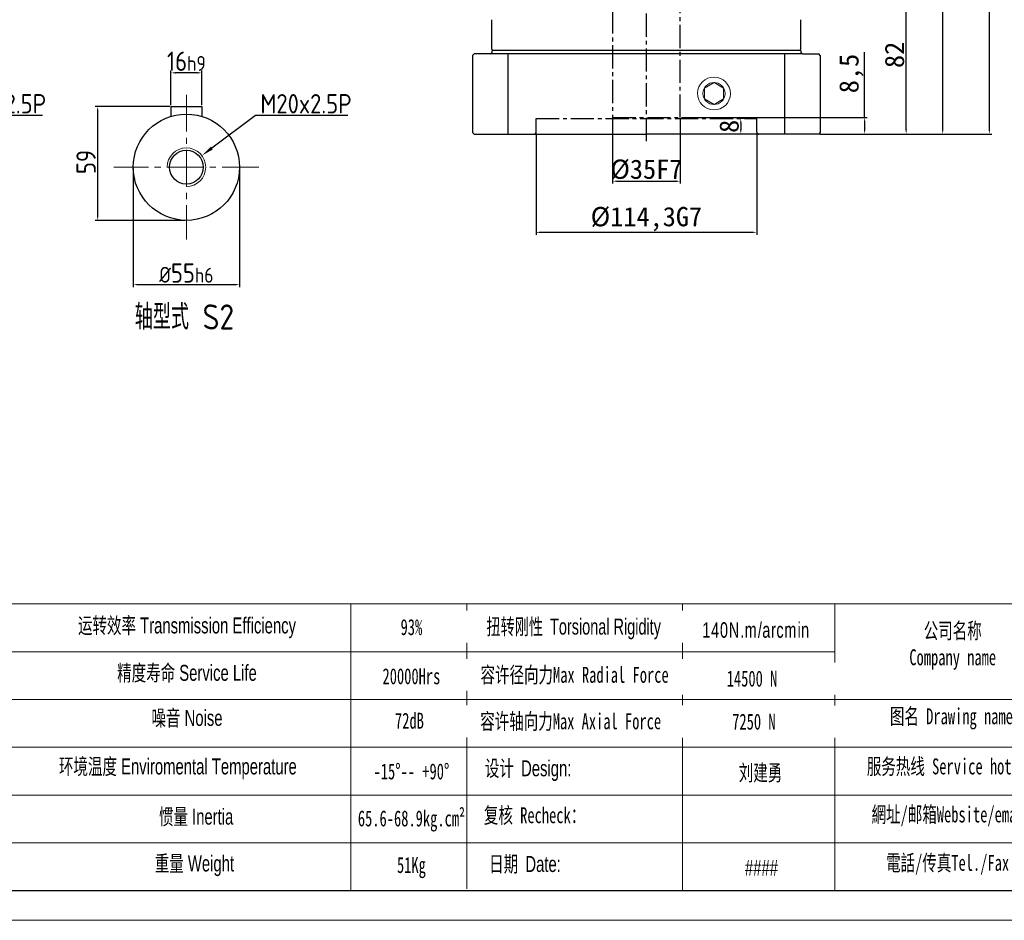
# Model space of a CAD drawing. Header units: millimetres. Extents: x 2026 to 3324, y 344 to 1261.
# Tile 2 of 7: x 2487 to 2997, y 344 to 810. Entities that reach past the tile are written whole.
import ezdxf

# ---------------------------------------------------------------- set-up
doc = ezdxf.new("R2010")
doc.units = ezdxf.units.MM
doc.linetypes.add('CENTER2', pattern=[28.575, 19.05, -3.175, 3.175, -3.175])
doc.linetypes.add('点画线', pattern=[18, 12, -2, 2, -2])
for name, color, linetype in [('6文字层', 3, 'Continuous'), ('7中心线层', 7, '点画线'), ('标注线', 7, 'Continuous')]:
    doc.layers.add(name, color=color, linetype=linetype)
for name, color, linetype, lineweight in [('SLD-0', 7, 'Continuous', 18), ('中心线', 230, 'CENTER2', 18), ('图框_外框线', 7, 'Continuous', 18), ('粗实线', 7, 'Continuous', 40), ('细实线', 211, 'Continuous', 18)]:
    doc.layers.add(name, color=color, linetype=linetype, lineweight=lineweight)
doc.styles.add('工程字', font='gbenor.shx', dxfattribs={"bigfont": 'gbcbig.shx'})
doc.styles.add('标准', font='arial.ttf', dxfattribs={"width": 0.667})
doc.dimstyles.new('DIMSTYLE_17', dxfattribs={"dimtxt": 8, "dimasz": 12, "dimexe": 0.18, "dimexo": 1, "dimgap": 1, "dimtad": 1, "dimtih": 1, "dimtoh": 1, "dimdec": 3, "dimdsep": 46, "dimtxsty": 'Standard', "dimblk": '_FILLED', "dimblk1": '_FILLED', "dimblk2": '_FILLED', "dimcen": 0.09, "dimadec": 0, "dimazin": 0, "dimtol": 1, "dimtp": 0.1, "dimtm": 0.1, "dimtfac": 0.7, "dimtdec": 3, "dimtofl": 0, "dimtmove": 0, "dimatfit": 3, "dimldrblk": '_FILLED', "dimfxl": 1, "dimtolj": 1, "dimarcsym": 0})
doc.dimstyles.new('ISO-25', dxfattribs={"dimtxt": 2.5, "dimasz": 2.5, "dimexe": 1.25, "dimexo": 0.625, "dimtad": 1, "dimtxsty": 'Standard', "dimcen": 2.5, "dimadec": 0, "dimazin": 0, "dimtfac": 1, "dimtmove": 0, "dimatfit": 3, "dimfxl": 1, "dimarcsym": 0})

# ---------------------------------------------------------------- blocks, each defined once
blk = doc.blocks.new('*D9')
at = {"layer": '6文字层', "color": 0, "lineweight": -2}
for p, q in [((2812.24, 964.62), (2966.31, 964.62)), ((2965.06, 753.12), (2965.06, 962.12)), ((2901.44, 750.62), (2966.31, 750.62))]:
    blk.add_line(p, q, dxfattribs=at)
at = {"layer": '6文字层', "color": 0}
for points in [[(2965.47, 962.12), (2964.64, 962.12), (2965.06, 964.62)], [(2964.64, 753.12), (2965.47, 753.12), (2965.06, 750.62)]]:
    blk.add_solid(points, dxfattribs=at)
at = {"layer": 'Defpoints', "color": 0}
for p in [(2811.62, 964.62), (2965.06, 964.62), (2900.82, 750.62)]:
    blk.add_point(p, dxfattribs=at)
at = {"layer": '6文字层', "color": 0, "insert": (2959.06, 857.62), "char_height": 10, "attachment_point": 5, "rotation": 90}
blk.add_mtext('214', dxfattribs=at)
blk = doc.blocks.new('*D10')
at = {"layer": '6文字层', "color": 0, "lineweight": -2}
for p, q in [((2754.47, 750.99), (2754.47, 698.51)), ((2868.77, 750.99), (2868.77, 698.51)), ((2756.97, 699.76), (2866.27, 699.76))]:
    blk.add_line(p, q, dxfattribs=at)
at = {"layer": '6文字层', "color": 0}
for points in [[(2756.97, 700.18), (2756.97, 699.35), (2754.47, 699.76)], [(2866.27, 699.35), (2866.27, 700.18), (2868.77, 699.76)]]:
    blk.add_solid(points, dxfattribs=at)
at = {"layer": 'Defpoints', "color": 0}
for p in [(2754.47, 751.62), (2868.77, 751.62), (2868.77, 699.76)]:
    blk.add_point(p, dxfattribs=at)
at = {"layer": '6文字层', "color": 0, "insert": (2811.62, 706.6), "char_height": 10, "attachment_point": 5}
blk.add_mtext('%%c114,3{}{G7{\\H0.7x;}{}}', dxfattribs=at)
blk = doc.blocks.new('*D11')
at = {"layer": '6文字层', "color": 0, "lineweight": -2}
for p, q in [((2794.12, 758.49), (2794.12, 724.97)), ((2829.12, 758.49), (2829.12, 724.97)), ((2796.62, 726.22), (2826.62, 726.22))]:
    blk.add_line(p, q, dxfattribs=at)
at = {"layer": '6文字层', "color": 0}
for points in [[(2796.62, 726.64), (2796.62, 725.8), (2794.12, 726.22)], [(2826.62, 725.8), (2826.62, 726.64), (2829.12, 726.22)]]:
    blk.add_solid(points, dxfattribs=at)
at = {"layer": 'Defpoints', "color": 0}
for p in [(2794.12, 759.12), (2829.12, 759.12), (2829.12, 726.22)]:
    blk.add_point(p, dxfattribs=at)
at = {"layer": '6文字层', "color": 0, "insert": (2811.62, 732.22), "char_height": 10, "attachment_point": 5}
blk.add_mtext('%%c35{}{F7{\\H0.7x;}{}}', dxfattribs=at)
blk = doc.blocks.new('*D12')
at = {"layer": '6文字层', "color": 0, "lineweight": -2}
for p, q in [((2829.74, 832.62), (2947.38, 832.62)), ((2946.13, 753.12), (2946.13, 830.12)), ((2901.44, 750.62), (2947.38, 750.62))]:
    blk.add_line(p, q, dxfattribs=at)
at = {"layer": '6文字层', "color": 0}
for points in [[(2946.54, 830.12), (2945.71, 830.12), (2946.13, 832.62)], [(2945.71, 753.12), (2946.54, 753.12), (2946.13, 750.62)]]:
    blk.add_solid(points, dxfattribs=at)
at = {"layer": 'Defpoints', "color": 0}
for p in [(2829.12, 832.62), (2946.13, 832.62), (2900.82, 750.62)]:
    blk.add_point(p, dxfattribs=at)
at = {"layer": '6文字层', "color": 0, "insert": (2940.13, 791.62), "char_height": 10, "attachment_point": 5, "rotation": 90}
blk.add_mtext('82', dxfattribs=at)
blk = doc.blocks.new('*D13')
at = {"layer": '6文字层', "color": 0, "lineweight": -2}
for p, q in [((2862.47, 758.62), (2859.24, 758.62)), ((2860.49, 756.12), (2860.49, 753.12)), ((2862.47, 750.62), (2859.24, 750.62))]:
    blk.add_line(p, q, dxfattribs=at)
at = {"layer": '6文字层', "color": 0}
for points in [[(2860.91, 756.12), (2860.07, 756.12), (2860.49, 758.62)], [(2860.07, 753.12), (2860.91, 753.12), (2860.49, 750.62)]]:
    blk.add_solid(points, dxfattribs=at)
at = {"layer": 'Defpoints', "color": 0}
for p in [(2863.09, 758.62), (2860.49, 750.62), (2863.09, 750.62)]:
    blk.add_point(p, dxfattribs=at)
at = {"layer": '6文字层', "color": 0, "insert": (2854.49, 754.62), "char_height": 10, "attachment_point": 5, "rotation": 90}
blk.add_mtext('8', dxfattribs=at)
blk = doc.blocks.new('*D40')
at = {"layer": '6文字层', "color": 0, "lineweight": -2}
for p, q in [((2774.68, 1063.62), (2990.44, 1063.62)), ((2989.19, 753.12), (2989.19, 1061.12)), ((2901.44, 750.62), (2990.44, 750.62))]:
    blk.add_line(p, q, dxfattribs=at)
at = {"layer": '6文字层', "color": 0}
for points in [[(2989.6, 1061.12), (2988.77, 1061.12), (2989.19, 1063.62)], [(2988.77, 753.12), (2989.6, 753.12), (2989.19, 750.62)]]:
    blk.add_solid(points, dxfattribs=at)
at = {"layer": 'Defpoints', "color": 0}
for p in [(2774.05, 1063.62), (2989.19, 1063.62), (2900.82, 750.62)]:
    blk.add_point(p, dxfattribs=at)
at = {"layer": '6文字层', "color": 0, "insert": (2983.19, 907.12), "char_height": 10, "attachment_point": 5, "rotation": 90}
blk.add_mtext('313', dxfattribs=at)
blk = doc.blocks.new('*D41')
at = {"layer": '6文字层', "color": 0, "lineweight": -2}
for p, q in [((2565.41, 765.59), (2565.41, 783.57)), ((2578.91, 782.32), (2567.91, 782.32)), ((2581.41, 765.59), (2581.41, 783.57))]:
    blk.add_line(p, q, dxfattribs=at)
at = {"layer": '6文字层', "color": 0}
for points in [[(2567.91, 782.73), (2567.91, 781.9), (2565.41, 782.32)], [(2578.91, 781.9), (2578.91, 782.73), (2581.41, 782.32)]]:
    blk.add_solid(points, dxfattribs=at)
at = {"layer": 'Defpoints', "color": 0}
for p in [(2565.41, 782.32), (2565.41, 764.97), (2581.41, 764.97)]:
    blk.add_point(p, dxfattribs=at)
at = {"layer": '6文字层', "color": 0, "insert": (2573.41, 788.32), "char_height": 10, "attachment_point": 5, "style": '工程字'}
blk.add_mtext('{16{\\H0.7727x;h9}}', dxfattribs=at)
blk = doc.blocks.new('*D42')
at = {"layer": '6文字层', "color": 0, "lineweight": -2}
for p, q in [((2545.91, 732.84), (2545.91, 671.45)), ((2600.91, 732.84), (2600.91, 671.45)), ((2548.41, 672.7), (2598.41, 672.7))]:
    blk.add_line(p, q, dxfattribs=at)
at = {"layer": '6文字层', "color": 0}
for points in [[(2548.41, 673.12), (2548.41, 672.28), (2545.91, 672.7)], [(2598.41, 672.28), (2598.41, 673.12), (2600.91, 672.7)]]:
    blk.add_solid(points, dxfattribs=at)
at = {"layer": 'Defpoints', "color": 0}
for p in [(2545.91, 733.47), (2600.91, 733.47), (2600.91, 672.7)]:
    blk.add_point(p, dxfattribs=at)
at = {"layer": '6文字层', "color": 0, "insert": (2573.41, 678.7), "char_height": 10, "attachment_point": 5, "style": '工程字'}
blk.add_mtext('{{\\H0.8182x;%%C}55{\\H0.7727x;h6}}', dxfattribs=at)
blk = doc.blocks.new('*D43')
at = {"layer": '6文字层', "color": 0, "lineweight": -2}
for p, q in [((2564.79, 764.97), (2526.21, 764.97)), ((2527.46, 762.47), (2527.46, 708.47)), ((2572.79, 705.97), (2526.21, 705.97))]:
    blk.add_line(p, q, dxfattribs=at)
at = {"layer": '6文字层', "color": 0}
for points in [[(2527.88, 762.47), (2527.05, 762.47), (2527.46, 764.97)], [(2527.05, 708.47), (2527.88, 708.47), (2527.46, 705.97)]]:
    blk.add_solid(points, dxfattribs=at)
at = {"layer": 'Defpoints', "color": 0}
for p in [(2565.41, 764.97), (2527.46, 705.97), (2573.41, 705.97)]:
    blk.add_point(p, dxfattribs=at)
at = {"layer": '6文字层', "color": 0, "insert": (2521.46, 736.17), "char_height": 10, "attachment_point": 5, "rotation": 90, "style": '工程字'}
blk.add_mtext('59', dxfattribs=at)
blk = doc.blocks.new('_FILLED')
at = {"color": 0, "linetype": 'ByBlock'}
blk.add_solid([(0, 0), (-1, 0.133), (-1, -0.133)], dxfattribs=at)
blk = doc.blocks.new('*D44')
at = {"layer": '6文字层', "color": 0, "linetype": 'Continuous', "lineweight": -2}
for p, q in [((2609.15, 760.31), (2586.61, 743.38)), ((2657.03, 760.31), (2609.15, 760.31)), ((2573.32, 733.47), (2573.5, 733.47)), ((2573.41, 733.38), (2573.41, 733.56))]:
    blk.add_line(p, q, dxfattribs=at)
at = {"layer": 'Defpoints', "color": 0}
for p in [(2581.41, 739.47), (2565.42, 727.46)]:
    blk.add_point(p, dxfattribs=at)
at = {"layer": '6文字层', "color": 0, "lineweight": -2, "xscale": 6.5, "yscale": 6.5, "zscale": 6.5, "rotation": 216.9078532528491}
blk.add_blockref('_FILLED', (2581.41, 739.47), dxfattribs=at)
at = {"layer": '6文字层', "color": 0, "insert": (2635.37, 766.31), "char_height": 10, "attachment_point": 5, "style": '工程字'}
blk.add_mtext('\\A1;M20x2.5P', dxfattribs=at)
blk = doc.blocks.new('*D46')
at = {"layer": '6文字层', "color": 0, "linetype": 'Continuous', "lineweight": -2}
for p, q in [((2450.95, 760.31), (2428.41, 743.38)), ((2498.84, 760.31), (2450.95, 760.31)), ((2415.13, 733.47), (2415.31, 733.47)), ((2415.22, 733.38), (2415.22, 733.56))]:
    blk.add_line(p, q, dxfattribs=at)
at = {"layer": 'Defpoints', "color": 0}
for p in [(2423.21, 739.47), (2407.22, 727.46)]:
    blk.add_point(p, dxfattribs=at)
at = {"layer": '6文字层', "color": 0, "lineweight": -2, "xscale": 6.5, "yscale": 6.5, "zscale": 6.5, "rotation": 216.9078532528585}
blk.add_blockref('_FILLED', (2423.21, 739.47), dxfattribs=at)
at = {"layer": '6文字层', "color": 0, "insert": (2477.17, 766.31), "char_height": 10, "attachment_point": 5, "style": '工程字'}
blk.add_mtext('\\A1;M20x2.5P', dxfattribs=at)
blk = doc.blocks.new('*D47')
at = {"layer": '6文字层', "color": 0, "lineweight": -2}
for p, q in [((2924.6, 759.12), (2924.6, 792.94)), ((2829.74, 759.12), (2925.85, 759.12)), ((2924.6, 756.62), (2924.6, 753.12)), ((2901.44, 750.62), (2925.85, 750.62))]:
    blk.add_line(p, q, dxfattribs=at)
at = {"layer": '6文字层', "color": 0}
for points in [[(2925.02, 756.62), (2924.18, 756.62), (2924.6, 759.12)], [(2924.18, 753.12), (2925.02, 753.12), (2924.6, 750.62)]]:
    blk.add_solid(points, dxfattribs=at)
at = {"layer": 'Defpoints', "color": 0}
for p in [(2829.12, 759.12), (2900.82, 750.62), (2924.6, 750.62)]:
    blk.add_point(p, dxfattribs=at)
at = {"layer": '6文字层', "color": 0, "insert": (2917.76, 781.97), "char_height": 10, "attachment_point": 5, "rotation": 90}
blk.add_mtext('8,5', dxfattribs=at)

msp = doc.modelspace()

# ---------------------------------------------------------------- linework, layer by layer
at = {"layer": '7中心线层'}
for p, q in [((2811.6198, 746.9618), (2811.6198, 964.6177)), ((2794.1198, 832.6177), (2794.1198, 759.1177)), ((2829.1198, 759.1177), (2829.1198, 832.6177)), ((2754.4698, 751.6177), (2754.4698, 758.6177)), ((2754.4698, 758.6177), (2868.7698, 758.6177)), ((2794.1198, 759.1177), (2829.1198, 759.1177)), ((2868.7698, 751.6177), (2868.7698, 758.6177))]:
    msp.add_line(p, q, dxfattribs=at)
for centre, start, end in [((2753.4698, 751.6177), 270, 0), ((2869.7698, 751.6177), 180, 270)]:
    msp.add_arc(centre, 1, start, end, dxfattribs=at)
at = {"layer": 'SLD-0'}
msp.add_line((2658.5269, 507.4569), (2658.5269, 359.1204), dxfattribs=at)
at = {"layer": '中心线', "color": 0, "lineweight": 13}
for p, q in [((2573.4125, 770.9669), (2573.4125, 695.9669)), ((2610.9125, 733.4669), (2535.9125, 733.4669))]:
    msp.add_line(p, q, dxfattribs=at)
at = {"layer": '图框_外框线'}
for p, q in [((2140.9039, 507.4569), (3308.7384, 507.4569)), ((2718.5486, 507.4569), (2718.5486, 359.9432)), ((2830.3148, 507.4569), (2830.3148, 359.1204)), ((2909.1667, 507.4569), (2909.1667, 359.1204)), ((2252.8197, 482.7069), (2909.1667, 482.7069)), ((2140.9039, 457.9569), (3308.7384, 457.9569)), ((2252.8197, 433.2069), (3308.7384, 433.2069)), ((2252.8197, 408.4569), (3308.7384, 408.4569)), ((2252.8197, 383.7069), (3308.7384, 383.7069))]:
    msp.add_line(p, q, dxfattribs=at)
at = {"layer": '图框_外框线', "color": 3}
msp.add_lwpolyline([(2026.2507, 343.6688), (3324.1901, 343.6688), (3324.1901, 1261.4973), (2026.2507, 1261.4973)], close=True, dxfattribs=at)
at = {"layer": '图框_外框线', "color": 3, "lineweight": 25}
msp.add_lwpolyline([(2103.509, 359.1204), (3308.7384, 359.1204), (3308.7384, 1246.0457), (2103.509, 1246.0457)], close=True, dxfattribs=at)
at = {"layer": '粗实线', "lineweight": 30}
for p, q in [((2731.6198, 794.6177), (2731.6198, 809.8177)), ((2891.6198, 794.6177), (2891.6198, 809.8177)), ((2721.6198, 791.3177), (2722.4198, 792.1177)), ((2721.6198, 791.3177), (2721.6198, 751.4177)), ((2730.8198, 792.1177), (2722.4198, 792.1177)), ((2892.4198, 792.1177), (2730.8198, 792.1177)), ((2732.1198, 794.1177), (2731.6198, 794.6177)), ((2731.6198, 793.6177), (2732.1198, 794.1177)), ((2731.6198, 793.6177), (2731.6198, 793.6177)), ((2731.6198, 793.6177), (2731.6198, 792.9177)), ((2732.1198, 794.1177), (2891.1198, 794.1177)), ((2740.0298, 750.6177), (2740.0298, 792.1177)), ((2883.208, 750.6177), (2883.208, 792.1177)), ((2891.1198, 794.1177), (2891.6198, 794.6177)), ((2891.6198, 793.6177), (2891.1198, 794.1177)), ((2891.6198, 793.6177), (2891.6198, 793.6177)), ((2891.6198, 793.6177), (2891.6198, 792.9177)), ((2892.4198, 792.1177), (2900.8198, 792.1177)), ((2901.6198, 791.3177), (2900.8198, 792.1177)), ((2901.6198, 791.3177), (2901.6198, 751.4177)), ((2565.4125, 764.9669), (2565.4125, 759.7775)), ((2565.4125, 764.9669), (2581.4125, 764.9669)), ((2581.4125, 764.9669), (2581.4125, 759.7775)), ((2721.6198, 751.4177), (2722.4198, 750.6177)), ((2722.4198, 750.6177), (2811.6198, 750.6177)), ((2900.8198, 750.6177), (2811.6198, 750.6177)), ((2901.6198, 751.4177), (2900.8198, 750.6177))]:
    msp.add_line(p, q, dxfattribs=at)
for radius in [27.5, 8.75]:
    msp.add_circle((2573.4125, 733.4669), radius, dxfattribs=at)
for centre, start, end in [((2730.8198, 792.9177), 270, 0), ((2892.4198, 792.9177), 180, 270)]:
    msp.add_arc(centre, 0.8, start, end, dxfattribs=at)
at = {"layer": '细实线'}
for points in [[(2846.6198, 777.3327), (2841.6198, 774.4459), (2841.6198, 771.6177)], [(2846.6198, 777.3327), (2851.6198, 774.4459), (2851.6198, 771.6177)], [(2846.6198, 765.9027), (2841.6198, 768.7895), (2841.6198, 771.6177)], [(2846.6198, 765.9027), (2851.6198, 768.7895), (2851.6198, 771.6177)]]:
    msp.add_lwpolyline(points, dxfattribs=at)
msp.add_circle((2846.6198, 771.6177), 5.715, dxfattribs=at)
msp.add_arc((2846.6198, 771.6177), 8.5, 0, 358.487708, dxfattribs=at)
at = {"layer": '细实线', "color": 0}
msp.add_arc((2573.4125, 733.4669), 10, 270, 180, dxfattribs=at)

# ---------------------------------------------------------------- texts
at = {"layer": 'SLD-0', "color": 1, "attachment_point": 2, "style": '标准'}
for s, insert, char_height, width in [('运转效率 Transmission Efficiency', (2573.7341, 500.3978), 8.25, 140.196814), ('{\\fSimSun|b1|i0|c134|p2;93%}', (2689.9357, 499.5553), 8.25, 105.506646), ('{\\T1.1;140N.m/arcmin}', (2868.4235, 497.9275), 8.019, 136.271303), ('{\\fSimSun|b1|i0|c134|p2;公司名称\\PCompany name}', (2970.2224, 497.6861), 8.25, 105.506646), ('精度寿命 Service Life', (2573.7341, 475.8792), 8.25, 140.196814), ('{\\fSimSun|b1|i0|c134|p2;20000Hrs}', (2689.9357, 474.1279), 8.25, 105.506646), ('{\\fSimSun|b1|i0|c134|p2;图名 Drawing name}', (2969.5457, 453.3946), 8.25, 105.506646), ('噪音 Noise', (2573.7341, 452.5421), 8.25, 140.196814), ('{\\fSimSun|b1|i0|c134|p2;72dB}', (2688.9198, 451.0992), 8.25, 105.506646), ('环境温度 Enviromental Temperature', (2569.0043, 427.4327), 8.25, 140.196814), ('{\\fSimSun|b1|i0|c134|p2;服务热线 Service hotline}', (2970.7156, 427.4526), 8.25, 105.506646), ('{\\fSimSun|b1|i0|c134|p2;-15%%D-- +90%%D}', (2689.9357, 424.8632), 8.25, 105.506646), ('{\\f宋体|b0|i0|c134|p2;设计 \\fArial|b0|i0|c0|p2;Design}:', (2750.3696, 426.4587), 8.25, 105.506646), ('{\\fSimSun|b1|i0|c134|p2;刘建勇 }', (2870.7255, 424.1684), 8.25, 105.506646), ('{\\f宋体|b0|i0|c134|p2;复核 Recheck：}', (2753.7119, 402.1875), 8.25, 105.506646), ('{\\fSimSun|b1|i0|c134|p2;網址/邮箱Website/email}', (2969.431, 402.5967), 8.25, 105.506646), ('惯量 Inertia', (2578.4639, 401.437), 8.25, 140.196814), ('{\\fSimSun|b1|i0|c134|p2;65.6-68.9kg.cm²}', (2689.9357, 400.5394), 8.25, 105.506646), ('重量 Weight', (2577.5771, 377.2137), 8.25, 140.196814), ('{\\f宋体|b0|i0|c134|p2;日期 }Date:', (2748.7495, 376.9308), 8.25, 105.506646), ('{\\fSimSun|b1|i0|c134|p2;電話/传真Tel./Fax}', (2967.5826, 377.5469), 8.25, 105.506646), ('{\\fSimSun|b1|i0|c134|p2;51Kg}', (2689.9357, 376.4142), 8.25, 105.506646), ('####', (2871.1832, 374.9727), 8.25, 105.506646)]:
    msp.add_mtext(s, dxfattribs=dict(at, insert=insert, char_height=char_height, width=width))
at = {"layer": '标注线', "color": 0, "lineweight": 20, "insert": (2572.3977, 655.9428), "char_height": 13, "attachment_point": 5, "style": '工程字'}
msp.add_mtext('轴型式 S2', dxfattribs=at)

# ---------------------------------------------------------------- dimensions: what is measured, and where the dimension line sits
at = {"layer": '6文字层'}
for base, p1, p2, picture, middle in [((2989.1867, 1063.6177), (2900.8198, 750.6177), (2774.0502, 1063.6177), '*D40', (2983.1867, 907.1177)), ((2965.0551, 964.6177), (2900.8198, 750.6177), (2811.6198, 964.6177), '*D9', (2959.0551, 857.6177)), ((2946.1283, 832.6177), (2900.8198, 750.6177), (2829.1198, 832.6177), '*D12', (2940.1283, 791.6177)), ((2860.4896, 750.6177), (2863.0927, 758.6177), (2863.0927, 750.6177), '*D13', (2854.4896, 754.6177))]:
    dim = msp.add_linear_dim(base=base, p1=p1, p2=p2, angle=90, dimstyle='ISO-25', override={"dimtxt": 10, "dimgap": 1}, dxfattribs=at)
    dim.commit()
    dim.dimension.update_dxf_attribs({"geometry": picture, "text_midpoint": middle})
for base, p1, p2, text, override, picture, middle in [((2565.4125, 782.3173), (2581.4125, 764.9669), (2565.4125, 764.9669), '{<>{\\H0.7727x;h9}}', {"dimtxt": 10, "dimgap": 1, "dimtxsty": '工程字'}, '*D41', (2573.4125, 782.3173)), ((2829.1198, 726.219), (2794.1198, 759.1177), (2829.1198, 759.1177), '%%c<>{}{F7{\\H0.7x;}{}}', {"dimtxt": 10, "dimgap": 1}, '*D11', (2811.6198, 726.219)), ((2600.9125, 672.7016), (2545.9125, 733.4669), (2600.9125, 733.4669), '{{\\H0.8182x;%%C}55{\\H0.7727x;h6}}', {"dimtxt": 10, "dimgap": 1, "dimtxsty": '工程字'}, '*D42', (2573.4125, 672.7016))]:
    dim = msp.add_linear_dim(base=base, p1=p1, p2=p2, text=text, dimstyle='ISO-25', override=override, dxfattribs=at)
    dim.commit()
    dim.dimension.update_dxf_attribs({"geometry": picture, "text_midpoint": middle, "dimtype": 160})
for base, p1, p2, override, picture, middle in [((2924.599, 750.6177), (2829.1198, 759.1177), (2900.8198, 750.6177), {"dimtxt": 10, "dimgap": 1}, '*D47', (2924.599, 781.9718)), ((2527.4626, 705.9669), (2565.4125, 764.9669), (2573.4125, 705.9669), {"dimtxt": 10, "dimgap": 1, "dimtxsty": '工程字'}, '*D43', (2527.4626, 736.1732))]:
    dim = msp.add_linear_dim(base=base, p1=p1, p2=p2, angle=90, dimstyle='ISO-25', override=override, dxfattribs=at)
    dim.commit()
    dim.dimension.update_dxf_attribs({"geometry": picture, "text_midpoint": middle, "dimtype": 160})
at = {"layer": '6文字层', "linetype": 'Continuous'}
for p1, p2, picture, middle in [((2407.2194, 727.4616), (2423.2115, 739.4722), '*D46', (2477.169, 760.3065)), ((2565.4165, 727.4616), (2581.4085, 739.4722), '*D44', (2635.366, 760.3065))]:
    dim = msp.add_diameter_dim_2p(p1=p1, p2=p2, text='M20x2.5P', dimstyle='DIMSTYLE_17', override={"dimtxt": 10, "dimasz": 6.5, "dimgap": 1, "dimtxsty": '工程字', "dimtol": 0, "dimldrblk": '_FILLED'}, dxfattribs=at)
    dim.commit()
    dim.dimension.update_dxf_attribs({"geometry": picture, "text_midpoint": middle, "dimtype": 163})
at = {"layer": '6文字层'}
dim = msp.add_linear_dim(base=(2868.7698, 699.7619), p1=(2754.4698, 751.6177), p2=(2868.7698, 751.6177), text='%%c<>{}{G7{\\H0.7x;}{}}', dimstyle='ISO-25', override={"dimtxt": 10, "dimgap": 1}, dxfattribs=at)
dim.commit()
dim.dimension.update_dxf_attribs({"geometry": '*D10', "text_midpoint": (2811.6198, 706.5999)})

# ---------------------------------------------------------------- next in the draw order: texts
at = {"layer": 'SLD-0', "color": 1, "char_height": 8.25, "width": 140.196814, "attachment_point": 2, "style": '标准', "bg_fill": 2}
for s, insert in [('{\\f宋体|b0|i0|c134|p2;\\W0.65;扭转刚性 \\fArial|b0|i0|c0|p34;Torsional Rigidity}', (2773.9735, 499.7987)), ('{\\f宋体|b0|i0|c134|p2;容许径向力Max Radial Force}', (2774.4372, 474.862))]:
    msp.add_mtext(s, dxfattribs=dict(at, insert=insert))

# ---------------------------------------------------------------- next in the draw order: texts
for s, insert in [('{\\fSimSun|b1|i0|c134|p2;14500 N}', (2866.2987, 472.8984)), ('{\\f宋体|b0|i0|c134|p2;容许轴向力Max Axial Force}', (2772.4171, 450.8037))]:
    msp.add_mtext(s, dxfattribs=dict(at, insert=insert))

# ---------------------------------------------------------------- next in the draw order: texts
at = {"layer": 'SLD-0', "color": 1, "insert": (2867.2714, 450.6144), "char_height": 8.25, "width": 140.196814, "attachment_point": 2, "style": '标准', "bg_fill": 2}
msp.add_mtext('{\\fSimSun|b1|i0|c134|p2;7250 N}', dxfattribs=at)

doc.saveas('drawing.dxf')
